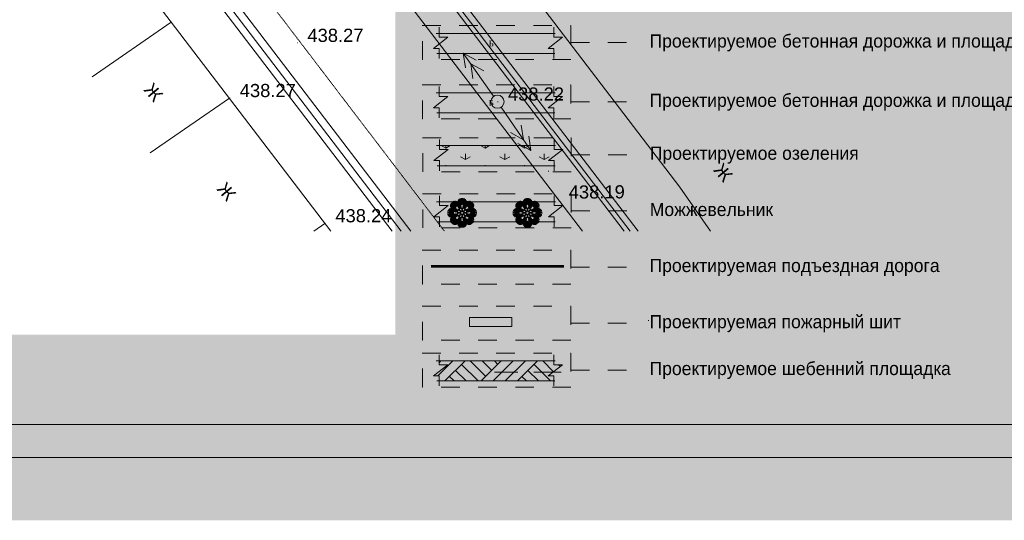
# Model space of a CAD drawing. Header units: millimetres. Extents: x 918404 to 1362154, y 4120617 to 4364104.
# Tile 132 of 256: x 1054755 to 1069751, y 4123947 to 4131571. Entities that reach past the tile are written whole.
import ezdxf

# ---------------------------------------------------------------- set-up
doc = ezdxf.new("R2010")
doc.units = ezdxf.units.MM
doc.header["$MEASUREMENT"] = 0
doc.linetypes.add('Д_ТРОТ_ТРУБА', pattern=[1.5, 0.75, -0.75])
doc.linetypes.add('Штриховая', pattern=[564.444447, 282.222223, -282.222223])
doc.layers.add('(001) Сетка', color=7, linetype='Continuous')
for name, color, linetype, lineweight in [('(001) Сетка_Ном._пера__63', 63, 'Continuous', 18), ('(004) Точки рельефа_Ном._пера__7', 7, 'Continuous', 18), ('(007) Здания_Ном._пера__7', 7, 'Continuous', 18), ('(022) Возд. Линии_Ном._пера__7', 7, 'Continuous', 18), ('(025) Дорога_Ном._пера__7', 7, 'Continuous', 18), ('0_Ном._пера__174', 174, 'Continuous', 18), ('0_Ном._пера__255', 255, 'Continuous', 18), ('0_Ном._пера__5', 5, 'Continuous', 18), ('Fills_Ном._пера__81', 81, 'Continuous', 18), ('sherr_Ном._пера__5', 5, 'Continuous', 18), ('T1_PN_Ном._пера__6', 6, 'Continuous', 18), ('ЗОП. К_Ном._пера__5', 5, 'Continuous', 18), ('Номер_Ном._пера__5', 5, 'Continuous', 18), ('Текст_Ном._пера__7', 7, 'Continuous', 18)]:
    doc.layers.add(name, color=color, linetype=linetype, lineweight=lineweight)
for name, color, linetype, lineweight, true_color in [('(027) Гидрография_Ном._пера__8', 7, 'Continuous', 18, 0x136734), ('0_Ном._пера__250', 7, 'Continuous', 18, 0x494949), ('0_Ном._пера__252', 7, 'Continuous', 18, 0x929292), ('0_Ном._пера__9', 7, 'Continuous', 18, 0x105689), ('T1_PN_Ном._пера__29', 7, 'Continuous', 18, 0x261713)]:
    doc.layers.add(name, color=color, linetype=linetype, lineweight=lineweight, true_color=true_color)
doc.styles.add('СГЕНЕРИР_СТИЛЬ_1', font='arial.ttf')
doc.styles.add('СГЕНЕРИР_СТИЛЬ_4', font='times.ttf')
doc.styles.add('СГЕНЕРИР_СТИЛЬ_7', font='txt')

# ---------------------------------------------------------------- blocks, each defined once
blk = doc.blocks.new('Пальма веерообразная 16_2')
at = {"layer": '(001) Сетка_Ном._пера__63', "linetype": 'Continuous'}
for p, q in [((-91, 89), (-167, 150)), ((-167, 150), (-93, 86)), ((-89, 91), (-159, 159)), ((-159, 159), (-91, 89)), ((-86, 93), (-150, 167)), ((-150, 167), (-89, 91)), ((-82, 95), (-140, 173)), ((-140, 173), (-86, 93)), ((-79, 96), (-130, 177)), ((-130, 177), (-82, 95)), ((-75, 97), (-118, 180)), ((-118, 180), (-79, 96)), ((-72, 97), (-107, 181)), ((-107, 181), (-75, 97)), ((-68, 97), (-95, 180)), ((-95, 180), (-72, 97)), ((-64, 96), (-84, 178)), ((-84, 178), (-68, 97)), ((-24, 110), (-74, 163)), ((-74, 163), (-25, 106)), ((-25, 106), (-74, 152)), ((-74, 152), (-25, 103)), ((-61, 95), (-73, 173)), ((-73, 173), (-64, 96)), ((-22, 113), (-71, 174)), ((-71, 174), (-24, 110)), ((-21, 117), (-66, 185)), ((-66, 185), (-22, 113)), ((-58, 93), (-63, 167)), ((-63, 167), (-61, 95)), ((-18, 119), (-60, 195)), ((-60, 195), (-21, 117)), ((-55, 160), (-58, 93)), ((-55, 90), (-55, 160)), ((-46, 151), (-55, 90)), ((-15, 122), (-53, 204)), ((-53, 204), (-18, 119)), ((-52, 87), (-46, 151)), ((-12, 124), (-44, 211)), ((-44, 211), (-15, 122)), ((-9, 126), (-34, 217)), ((-34, 217), (-12, 124)), ((-6, 127), (-23, 221)), ((-23, 221), (-9, 126)), ((-2, 127), (-12, 224)), ((-12, 224), (-6, 127)), ((0, 225), (-2, 127)), ((2, 127), (0, 225)), ((12, 224), (2, 127)), ((6, 127), (12, 224)), ((23, 221), (6, 127)), ((9, 126), (23, 221)), ((34, 217), (9, 126)), ((12, 124), (34, 217)), ((44, 211), (12, 124)), ((15, 122), (44, 211)), ((53, 204), (15, 122)), ((18, 119), (53, 204)), ((60, 195), (18, 119)), ((21, 117), (60, 195)), ((66, 185), (21, 117)), ((22, 113), (66, 185)), ((71, 174), (22, 113)), ((24, 110), (71, 174)), ((74, 163), (24, 110)), ((25, 106), (74, 163)), ((25, 103), (74, 152)), ((74, 152), (25, 106)), ((55, 90), (46, 151)), ((46, 151), (52, 87)), ((58, 93), (55, 160)), ((55, 160), (55, 90)), ((63, 167), (58, 93)), ((73, 173), (61, 95)), ((61, 95), (63, 167)), ((84, 178), (64, 96)), ((64, 96), (73, 173)), ((95, 180), (68, 97)), ((68, 97), (84, 178)), ((107, 181), (72, 97)), ((72, 97), (95, 180)), ((75, 97), (107, 181)), ((119, 180), (75, 97)), ((79, 96), (119, 180)), ((130, 177), (79, 96)), ((82, 95), (130, 177)), ((140, 173), (82, 95)), ((86, 93), (140, 173)), ((150, 167), (86, 93)), ((89, 91), (150, 167)), ((159, 159), (89, 91)), ((91, 89), (159, 159)), ((167, 150), (91, 89)), ((93, 86), (167, 150)), ((-127, 2), (-225, 0)), ((-127, 6), (-224, 12)), ((-224, 12), (-127, 2)), ((-126, 9), (-221, 23)), ((-221, 23), (-127, 6)), ((-124, 12), (-217, 34)), ((-217, 34), (-126, 9)), ((-122, 15), (-211, 44)), ((-211, 44), (-124, 12)), ((-119, 18), (-204, 53)), ((-204, 53), (-122, 15)), ((-117, 21), (-195, 60)), ((-195, 60), (-119, 18)), ((-113, 22), (-185, 66)), ((-185, 66), (-117, 21)), ((-97, 75), (-181, 107)), ((-181, 107), (-97, 72)), ((-96, 79), (-180, 119)), ((-180, 119), (-97, 75)), ((-97, 72), (-180, 95)), ((-180, 95), (-97, 68)), ((-97, 68), (-178, 84)), ((-178, 84), (-96, 64)), ((-95, 82), (-177, 130)), ((-177, 130), (-96, 79)), ((-110, 24), (-174, 71)), ((-174, 71), (-113, 22)), ((-93, 86), (-173, 140)), ((-173, 140), (-95, 82)), ((-96, 64), (-173, 73)), ((-173, 73), (-95, 61)), ((-95, 61), (-167, 63)), ((-167, 63), (-93, 58)), ((-106, 25), (-163, 74)), ((-163, 74), (-110, 24)), ((-93, 58), (-160, 55)), ((-160, 55), (-90, 55)), ((-103, 25), (-152, 74)), ((-152, 74), (-106, 25)), ((-90, 55), (-151, 46)), ((-151, 46), (-87, 52)), ((-87, 52), (-142, 38)), ((-142, 38), (-84, 49)), ((-98, 25), (-139, 74)), ((-139, 74), (-103, 25)), ((-84, 49), (-132, 30)), ((-132, 30), (-80, 46)), ((-94, 24), (-127, 74)), ((-127, 74), (-98, 25)), ((-80, 46), (-123, 22)), ((-123, 22), (-77, 44)), ((-90, 24), (-115, 73)), ((-115, 73), (-94, 24)), ((-77, 44), (-113, 16)), ((-113, 16), (-73, 42)), ((-85, 23), (-102, 71)), ((-102, 71), (-90, 24)), ((-73, 42), (-102, 13)), ((-102, 13), (-70, 42)), ((-82, 22), (-91, 68)), ((-91, 68), (-85, 23)), ((-70, 42), (-90, 14)), ((-90, 14), (-66, 42)), ((-81, 62), (-82, 22)), ((-79, 20), (-81, 62)), ((-74, 54), (-79, 20)), ((-79, 18), (-63, 43)), ((-66, 42), (-79, 18)), ((-78, 0), (-76, 2)), ((-76, 17), (-74, 54)), ((-68, 43), (-76, 17)), ((-76, 2), (-71, 9)), ((-75, 14), (-68, 43)), ((-66, 32), (-75, 14)), ((-75, 6), (-67, 20)), ((-71, 9), (-75, 6)), ((-25, 6), (-75, 4)), ((-25, 103), (-74, 139)), ((-74, 139), (-25, 98)), ((-25, 98), (-74, 127)), ((-74, 127), (-24, 94)), ((-74, 10), (-66, 32)), ((-67, 20), (-74, 10)), ((-24, 94), (-73, 115)), ((-73, 115), (-24, 90)), ((-24, 90), (-71, 102)), ((-71, 102), (-23, 85)), ((-69, 24), (-60, 46)), ((-63, 43), (-69, 24)), ((-23, 85), (-68, 91)), ((-68, 91), (-22, 82)), ((-22, 82), (-62, 81)), ((-62, 81), (-20, 79)), ((-62, 33), (-57, 48)), ((-60, 46), (-62, 33)), ((-57, 44), (-56, 52)), ((-57, 48), (-57, 44)), ((-56, 52), (-55, 55)), ((-22, 14), (-56, 50)), ((-55, 55), (-52, 56)), ((-15, 15), (-55, 55)), ((-20, 79), (-54, 74)), ((-54, 74), (-17, 76)), ((-38, 142), (-52, 87)), ((-52, 56), (-44, 57)), ((-14, 22), (-50, 56)), ((-49, 84), (-38, 142)), ((-30, 132), (-49, 84)), ((-48, 57), (-33, 62)), ((-44, 57), (-48, 57)), ((-46, 80), (-30, 132)), ((-22, 123), (-46, 80)), ((-46, 60), (-24, 69)), ((-33, 62), (-46, 60)), ((-44, 77), (-22, 123)), ((-16, 113), (-44, 77)), ((-43, 63), (-18, 79)), ((-17, 76), (-43, 68)), ((-43, 68), (-14, 75)), ((-24, 69), (-43, 63)), ((-42, 73), (-16, 113)), ((-42, 70), (-13, 102)), ((-13, 102), (-42, 73)), ((-42, 66), (-14, 90)), ((-14, 90), (-42, 70)), ((-18, 79), (-42, 66)), ((-14, 75), (-32, 66)), ((-32, 66), (-10, 74)), ((-25, 6), (-17, 8)), ((-22, 14), (-18, 7)), ((-20, 67), (-6, 75)), ((-10, 74), (-20, 67)), ((-14, 22), (-7, 18)), ((-9, 71), (-2, 76)), ((-6, 75), (-9, 71)), ((-6, 25), (-8, 17)), ((-6, 25), (-4, 75)), ((-2, 76), (0, 78)), ((0, 22), (0, 78)), ((0, 78), (2, 76)), ((2, 76), (9, 71)), ((6, 25), (4, 75)), ((9, 71), (6, 75)), ((6, 75), (20, 67)), ((6, 25), (8, 17)), ((14, 22), (7, 18)), ((20, 67), (10, 74)), ((10, 74), (32, 66)), ((42, 73), (13, 102)), ((13, 102), (42, 70)), ((42, 70), (14, 90)), ((14, 90), (42, 66)), ((32, 66), (14, 75)), ((14, 75), (43, 68)), ((14, 22), (50, 56)), ((15, 15), (55, 55)), ((44, 77), (16, 113)), ((16, 113), (42, 73)), ((43, 68), (17, 76)), ((17, 76), (54, 74)), ((25, 6), (17, 8)), ((42, 66), (18, 79)), ((18, 79), (43, 63)), ((22, 14), (18, 7)), ((20, 79), (62, 81)), ((54, 74), (20, 79)), ((46, 80), (22, 123)), ((22, 123), (44, 77)), ((22, 82), (68, 91)), ((62, 81), (22, 82)), ((22, 14), (56, 50)), ((22, 0), (78, 0)), ((23, 85), (71, 102)), ((68, 91), (23, 85)), ((24, 94), (74, 127)), ((24, 90), (73, 115)), ((73, 115), (24, 94)), ((71, 102), (24, 90)), ((43, 63), (24, 69)), ((24, 69), (46, 60)), ((25, 98), (74, 139)), ((74, 139), (25, 103)), ((74, 127), (25, 98)), ((25, 6), (75, 4)), ((49, 84), (30, 132)), ((30, 132), (46, 80)), ((46, 60), (33, 62)), ((33, 62), (48, 57)), ((52, 87), (38, 142)), ((38, 142), (49, 84)), ((48, 57), (44, 57)), ((44, 57), (52, 56)), ((52, 56), (55, 55)), ((55, 55), (56, 52)), ((56, 52), (57, 44)), ((57, 44), (57, 48)), ((57, 48), (62, 33)), ((62, 33), (60, 46)), ((60, 46), (69, 24)), ((69, 24), (63, 43)), ((63, 43), (79, 18)), ((79, 18), (66, 42)), ((66, 42), (90, 14)), ((75, 14), (66, 32)), ((66, 32), (74, 10)), ((74, 10), (67, 20)), ((67, 20), (75, 6)), ((76, 17), (68, 43)), ((68, 43), (75, 14)), ((90, 14), (70, 42)), ((70, 42), (102, 13)), ((75, 6), (71, 9)), ((71, 9), (76, 2)), ((102, 13), (73, 42)), ((73, 42), (113, 16)), ((79, 20), (74, 54)), ((74, 54), (76, 17)), ((76, 2), (78, 0)), ((78, 0), (76, -2)), ((113, 16), (77, 44)), ((77, 44), (123, 22)), ((81, 62), (79, 20)), ((123, 22), (80, 46)), ((80, 46), (132, 30)), ((82, 22), (81, 62)), ((91, 68), (82, 22)), ((132, 30), (84, 49)), ((84, 49), (142, 38)), ((102, 71), (85, 23)), ((85, 23), (91, 68)), ((142, 38), (87, 52)), ((87, 52), (151, 46)), ((115, 73), (90, 24)), ((90, 24), (102, 71)), ((151, 46), (90, 55)), ((90, 55), (160, 55)), ((173, 140), (93, 86)), ((93, 58), (167, 63)), ((160, 55), (93, 58)), ((127, 74), (94, 24)), ((94, 24), (115, 73)), ((95, 82), (173, 140)), ((177, 130), (95, 82)), ((95, 61), (173, 73)), ((167, 63), (95, 61)), ((96, 79), (177, 130)), ((180, 118), (96, 79)), ((96, 64), (178, 84)), ((173, 73), (96, 64)), ((97, 75), (180, 118)), ((97, 72), (181, 107)), ((181, 107), (97, 75)), ((97, 68), (180, 95)), ((180, 95), (97, 72)), ((178, 84), (97, 68)), ((139, 74), (98, 25)), ((98, 25), (127, 74)), ((152, 74), (103, 25)), ((103, 25), (139, 74)), ((163, 74), (106, 25)), ((106, 25), (152, 74)), ((110, 24), (163, 74)), ((174, 71), (110, 24)), ((113, 22), (174, 71)), ((185, 66), (113, 22)), ((117, 21), (185, 66)), ((195, 60), (117, 21)), ((119, 18), (195, 60)), ((204, 53), (119, 18)), ((122, 15), (204, 53)), ((211, 44), (122, 15)), ((124, 12), (211, 44)), ((217, 34), (124, 12)), ((126, 9), (217, 34)), ((221, 23), (126, 9)), ((127, 6), (221, 23)), ((127, 2), (224, 12)), ((224, 12), (127, 6)), ((225, 0), (127, 2)), ((127, -2), (225, 0)), ((-225, 0), (-127, -2)), ((-127, -2), (-224, -12)), ((-224, -12), (-127, -6)), ((-127, -6), (-221, -23)), ((-221, -23), (-126, -9)), ((-126, -9), (-217, -34)), ((-217, -34), (-124, -12)), ((-124, -12), (-211, -44)), ((-211, -44), (-122, -15)), ((-122, -15), (-204, -53)), ((-204, -53), (-119, -18)), ((-119, -18), (-195, -60)), ((-195, -60), (-117, -21)), ((-117, -21), (-185, -66)), ((-185, -66), (-113, -22)), ((-97, -72), (-181, -107)), ((-181, -107), (-97, -75)), ((-97, -68), (-180, -95)), ((-180, -95), (-97, -72)), ((-97, -75), (-180, -118)), ((-180, -118), (-96, -79)), ((-96, -64), (-178, -84)), ((-178, -84), (-97, -68)), ((-96, -79), (-177, -130)), ((-177, -130), (-95, -82)), ((-113, -22), (-174, -71)), ((-174, -71), (-110, -24)), ((-95, -61), (-173, -73)), ((-173, -73), (-96, -64)), ((-95, -82), (-173, -140)), ((-173, -140), (-93, -86)), ((-93, -58), (-167, -63)), ((-167, -63), (-95, -61)), ((-93, -86), (-167, -150)), ((-167, -150), (-91, -89)), ((-110, -24), (-163, -74)), ((-163, -74), (-106, -25)), ((-90, -55), (-160, -55)), ((-160, -55), (-93, -58)), ((-91, -89), (-159, -159)), ((-159, -159), (-89, -91)), ((-106, -25), (-152, -74)), ((-152, -74), (-103, -25)), ((-87, -52), (-151, -46)), ((-151, -46), (-90, -55)), ((-89, -91), (-150, -167)), ((-150, -167), (-86, -93)), ((-84, -49), (-142, -38)), ((-142, -38), (-87, -52)), ((-86, -93), (-140, -173)), ((-140, -173), (-82, -95)), ((-103, -25), (-139, -74)), ((-139, -74), (-98, -25)), ((-80, -46), (-132, -30)), ((-132, -30), (-84, -49)), ((-82, -95), (-130, -177)), ((-130, -177), (-79, -96)), ((-127, -74), (-94, -24)), ((-98, -25), (-127, -74)), ((-77, -44), (-123, -22)), ((-123, -22), (-80, -46)), ((-79, -96), (-119, -180)), ((-119, -180), (-75, -97)), ((-94, -24), (-115, -73)), ((-115, -73), (-90, -24)), ((-73, -42), (-113, -16)), ((-113, -16), (-77, -44)), ((-75, -97), (-107, -181)), ((-107, -181), (-72, -97)), ((-70, -42), (-102, -13)), ((-102, -13), (-73, -42)), ((-102, -71), (-85, -23)), ((-90, -24), (-102, -71)), ((-72, -97), (-95, -180)), ((-95, -180), (-68, -97)), ((-91, -68), (-82, -22)), ((-85, -23), (-91, -68)), ((-66, -42), (-90, -14)), ((-90, -14), (-70, -42)), ((-84, -178), (-64, -96)), ((-68, -97), (-84, -178)), ((-82, -22), (-81, -62)), ((-81, -62), (-79, -20)), ((-63, -43), (-79, -18)), ((-79, -18), (-66, -42)), ((-79, -20), (-74, -54)), ((-22, 0), (-78, 0)), ((-76, -2), (-78, 0)), ((-71, -9), (-76, -2)), ((-74, -54), (-76, -17)), ((-76, -17), (-68, -43)), ((-25, -6), (-75, -4)), ((-67, -20), (-75, -6)), ((-75, -6), (-71, -9)), ((-68, -43), (-75, -14)), ((-75, -14), (-66, -32)), ((-66, -32), (-74, -10)), ((-74, -10), (-67, -20)), ((-24, -94), (-74, -127)), ((-74, -127), (-25, -98)), ((-25, -98), (-74, -139)), ((-74, -139), (-25, -103)), ((-25, -103), (-74, -152)), ((-74, -152), (-25, -106)), ((-25, -106), (-74, -163)), ((-74, -163), (-24, -110)), ((-24, -90), (-73, -115)), ((-73, -115), (-24, -94)), ((-73, -173), (-61, -95)), ((-64, -96), (-73, -173)), ((-23, -85), (-71, -102)), ((-71, -102), (-24, -90)), ((-24, -110), (-71, -174)), ((-71, -174), (-22, -113)), ((-60, -46), (-69, -24)), ((-69, -24), (-63, -43)), ((-22, -82), (-68, -91)), ((-68, -91), (-23, -85)), ((-22, -113), (-66, -185)), ((-66, -185), (-21, -117)), ((-63, -167), (-58, -93)), ((-61, -95), (-63, -167)), ((-57, -48), (-62, -33)), ((-62, -33), (-60, -46)), ((-20, -79), (-62, -81)), ((-62, -81), (-22, -82)), ((-21, -117), (-60, -195)), ((-60, -195), (-18, -119)), ((-58, -93), (-55, -160)), ((-56, -52), (-57, -44)), ((-57, -44), (-57, -48)), ((-22, -14), (-56, -50)), ((-55, -55), (-56, -52)), ((-15, -15), (-55, -55)), ((-52, -56), (-55, -55)), ((-55, -160), (-55, -90)), ((-55, -90), (-46, -151)), ((-17, -76), (-54, -74)), ((-54, -74), (-20, -79)), ((-18, -119), (-53, -204)), ((-53, -204), (-15, -122)), ((-44, -57), (-52, -56)), ((-46, -151), (-52, -87)), ((-52, -87), (-38, -142)), ((-14, -22), (-50, -56)), ((-38, -142), (-49, -84)), ((-49, -84), (-30, -132)), ((-33, -62), (-48, -57)), ((-48, -57), (-44, -57)), ((-24, -69), (-46, -60)), ((-46, -60), (-33, -62)), ((-30, -132), (-46, -80)), ((-46, -80), (-22, -123)), ((-22, -123), (-44, -77)), ((-44, -77), (-16, -113)), ((-15, -122), (-44, -211)), ((-44, -211), (-12, -124)), ((-18, -79), (-43, -63)), ((-43, -63), (-24, -69)), ((-14, -75), (-43, -68)), ((-43, -68), (-17, -76)), ((-14, -90), (-42, -66)), ((-42, -66), (-18, -79)), ((-13, -102), (-42, -70)), ((-42, -70), (-14, -90)), ((-16, -113), (-42, -73)), ((-42, -73), (-13, -102)), ((-12, -124), (-34, -217)), ((-34, -217), (-9, -126)), ((-10, -74), (-32, -66)), ((-32, -66), (-14, -75)), ((-25, -6), (-17, -8)), ((-9, -126), (-23, -221)), ((-23, -221), (-6, -127)), ((-22, -14), (-18, -7)), ((-6, -75), (-20, -67)), ((-20, -67), (-10, -74)), ((-14, -22), (-7, -18)), ((-6, -127), (-12, -224)), ((-12, -224), (-2, -127)), ((-2, -76), (-9, -71)), ((-9, -71), (-6, -75)), ((-6, -25), (-8, -17)), ((-6, -25), (-4, -75)), ((0, -78), (-2, -76)), ((-2, -127), (0, -225)), ((0, -22), (0, -78)), ((2, -76), (0, -78)), ((0, -225), (2, -127)), ((9, -71), (2, -76)), ((2, -127), (12, -224)), ((6, -25), (4, -75)), ((6, -25), (8, -17)), ((20, -67), (6, -75)), ((6, -75), (9, -71)), ((12, -224), (6, -127)), ((6, -127), (23, -221)), ((14, -22), (7, -18)), ((23, -221), (9, -126)), ((9, -126), (34, -217)), ((32, -66), (10, -74)), ((10, -74), (20, -67)), ((34, -217), (12, -124)), ((12, -124), (44, -211)), ((42, -70), (13, -102)), ((13, -102), (42, -73)), ((14, -22), (50, -56)), ((14, -75), (32, -66)), ((42, -66), (14, -90)), ((43, -68), (14, -75)), ((14, -90), (42, -70)), ((15, -15), (55, -55)), ((44, -211), (15, -122)), ((15, -122), (53, -204)), ((42, -73), (16, -113)), ((16, -113), (44, -77)), ((25, -6), (17, -8)), ((17, -76), (43, -68)), ((54, -74), (17, -76)), ((22, -14), (18, -7)), ((43, -63), (18, -79)), ((18, -79), (42, -66)), ((53, -204), (18, -119)), ((18, -119), (60, -195)), ((20, -79), (54, -74)), ((62, -81), (20, -79)), ((60, -195), (21, -117)), ((21, -117), (66, -185)), ((22, -14), (56, -50)), ((44, -77), (22, -123)), ((22, -123), (46, -80)), ((22, -82), (62, -81)), ((68, -91), (22, -82)), ((66, -185), (22, -113)), ((22, -113), (71, -174)), ((71, -102), (23, -85)), ((23, -85), (68, -91)), ((46, -60), (24, -69)), ((24, -69), (43, -63)), ((73, -115), (24, -90)), ((24, -90), (71, -102)), ((74, -127), (24, -94)), ((24, -94), (73, -115)), ((71, -174), (24, -110)), ((24, -110), (74, -163)), ((25, -6), (75, -4)), ((74, -139), (25, -98)), ((25, -98), (74, -127)), ((74, -152), (25, -103)), ((25, -103), (74, -139)), ((74, -163), (25, -106)), ((25, -106), (74, -152)), ((46, -80), (30, -132)), ((30, -132), (49, -84)), ((48, -57), (33, -62)), ((33, -62), (46, -60)), ((49, -84), (38, -142)), ((38, -142), (52, -87)), ((52, -56), (44, -57)), ((44, -57), (48, -57)), ((52, -87), (46, -151)), ((46, -151), (55, -90)), ((55, -55), (52, -56)), ((56, -52), (55, -55)), ((55, -90), (55, -160)), ((55, -160), (58, -93)), ((57, -44), (56, -52)), ((62, -33), (57, -48)), ((57, -48), (57, -44)), ((58, -93), (63, -167)), ((69, -24), (60, -46)), ((60, -46), (62, -33)), ((63, -167), (61, -95)), ((61, -95), (73, -173)), ((79, -18), (63, -43)), ((63, -43), (69, -24)), ((73, -173), (64, -96)), ((64, -96), (84, -178)), ((74, -10), (66, -32)), ((66, -32), (75, -14)), ((90, -14), (66, -42)), ((66, -42), (79, -18)), ((75, -6), (67, -20)), ((67, -20), (74, -10)), ((75, -14), (68, -43)), ((68, -43), (76, -17)), ((84, -178), (68, -97)), ((68, -97), (95, -180)), ((102, -13), (70, -42)), ((70, -42), (90, -14)), ((76, -2), (71, -9)), ((71, -9), (75, -6)), ((95, -180), (72, -97)), ((72, -97), (107, -181)), ((73, -42), (102, -13)), ((113, -16), (73, -42)), ((76, -17), (74, -54)), ((74, -54), (79, -20)), ((107, -181), (75, -97)), ((75, -97), (118, -180)), ((77, -44), (113, -16)), ((123, -22), (77, -44)), ((79, -20), (81, -62)), ((118, -180), (79, -96)), ((79, -96), (130, -177)), ((80, -46), (123, -22)), ((132, -30), (80, -46)), ((81, -62), (82, -22)), ((82, -22), (91, -68)), ((130, -177), (82, -95)), ((82, -95), (140, -173)), ((84, -49), (132, -30)), ((142, -38), (84, -49)), ((91, -68), (85, -23)), ((85, -23), (102, -71)), ((140, -173), (86, -93)), ((86, -93), (150, -167)), ((87, -52), (142, -38)), ((151, -46), (87, -52)), ((150, -167), (89, -91)), ((89, -91), (159, -159)), ((102, -71), (90, -24)), ((90, -24), (115, -73)), ((90, -55), (151, -46)), ((160, -55), (90, -55)), ((159, -159), (91, -89)), ((91, -89), (167, -150)), ((93, -58), (160, -55)), ((167, -63), (93, -58)), ((167, -150), (93, -86)), ((93, -86), (173, -140)), ((115, -73), (94, -24)), ((94, -24), (127, -74)), ((173, -73), (95, -61)), ((95, -61), (167, -63)), ((173, -140), (95, -82)), ((95, -82), (177, -130)), ((178, -84), (96, -64)), ((96, -64), (173, -73)), ((177, -130), (96, -79)), ((96, -79), (180, -119)), ((180, -95), (97, -68)), ((97, -68), (178, -84)), ((181, -107), (97, -72)), ((97, -72), (180, -95)), ((180, -119), (97, -75)), ((97, -75), (181, -107)), ((127, -74), (98, -25)), ((98, -25), (139, -74)), ((139, -74), (103, -25)), ((103, -25), (152, -74)), ((152, -74), (106, -25)), ((106, -25), (163, -74)), ((163, -74), (110, -24)), ((110, -24), (174, -71)), ((174, -71), (113, -22)), ((113, -22), (185, -66)), ((185, -66), (117, -21)), ((117, -21), (195, -60)), ((195, -60), (119, -18)), ((119, -18), (204, -53)), ((204, -53), (122, -15)), ((122, -15), (211, -44)), ((211, -44), (124, -12)), ((124, -12), (217, -34)), ((217, -34), (126, -9)), ((126, -9), (221, -23)), ((224, -12), (127, -2)), ((221, -23), (127, -6)), ((127, -6), (224, -12))]:
    blk.add_line(p, q, dxfattribs=at)

msp = doc.modelspace()

# ---------------------------------------------------------------- hatches: boundary and pattern name
at = {"layer": '0_Ном._пера__250', "linetype": 'Continuous'}
msp.add_hatch(color=256, dxfattribs=at).paths.add_polyline_path([(1061144.7, 4131057.4), (1062892.6, 4131057.4), (1062892.6, 4131134.6), (1062804.9, 4131134.6), (1063024.2, 4131304.6), (1062889.9, 4131304.6), (1062889.9, 4131362.6), (1061141.9, 4131362.6), (1061141.9, 4131304.6), (1061276.3, 4131304.6), (1061056.9, 4131134.6), (1061144.7, 4131134.6)])
at = {"layer": '0_Ном._пера__252', "linetype": 'Continuous', "lineweight": 0, "true_color": 0x242424}
msp.add_hatch(color=250, dxfattribs=at).paths.add_polyline_path([(1061144.7, 4130153.7), (1062892.6, 4130153.7), (1062892.6, 4130230.9), (1062804.9, 4130230.9), (1063024.2, 4130400.9), (1062889.9, 4130400.9), (1062889.9, 4130458.9), (1061141.9, 4130458.9), (1061141.9, 4130400.9), (1061276.3, 4130400.9), (1061056.9, 4130230.9), (1061144.7, 4130230.9)])
at = {"layer": '0_Ном._пера__255', "linetype": 'Continuous'}
h = msp.add_hatch(color=256, dxfattribs=at)
h.paths.add_polyline_path([(1046704.3, 4156442.9), (1046704.3, 4123947.1), (1089562.6, 4123947.1), (1089562.6, 4156442.9)])
h.paths.add_polyline_path([(1049745.7, 4149236.9), (1049745.7, 4153171.3), (1061860, 4153171.3), (1061860, 4152074.4), (1067543.2, 4152074.4), (1067543.2, 4153192), (1075981.8, 4153192), (1075981.8, 4131410.6), (1070291.4, 4131410.6), (1070291.4, 4134854.4), (1060475.8, 4134854.4), (1060475.8, 4126774), (1049745.7, 4126774)], flags=0)
at = {"layer": '0_Ном._пера__9', "linetype": 'Continuous'}
h = msp.add_hatch(dxfattribs=at)
h.set_pattern_fill('Грунт', color=256, style=0, pattern_type=2)
h.set_pattern_definition([(45, (295942.93, 4126321.94), (-275.77163, 275.77163), []), (45, (295851, 4126413.9), (-551.5433, 551.5433), []), (45, (295759.1, 4126505.8), (-551.5433, 551.5433), []), (135, (295667.16, 4126597.72), (91.923878, 91.923878), [389.99999, -389.99999])])
h.paths.add_polyline_path([(1061144.7, 4126069.1), (1062892.6, 4126069.1), (1062892.6, 4126146.4), (1062804.9, 4126146.4), (1063024.2, 4126316.3), (1062889.9, 4126316.3), (1062889.9, 4126374.4), (1061141.9, 4126374.4), (1061141.9, 4126316.3), (1061276.3, 4126316.3), (1061056.9, 4126146.4), (1061144.7, 4126146.4)])
at = {"layer": 'Fills_Ном._пера__81', "linetype": 'Continuous'}
h = msp.add_hatch(dxfattribs=at)
h.set_pattern_fill('Трава', color=256, style=0, pattern_type=2)
h.set_pattern_definition([(90, (295942.93, 4126321.94), (-600, 0), [86.60254, -259.80762]), (90, (296242.93, 4126495.15), (-600, 0), [86.60254, -259.80762]), (30, (295942.93, 4126321.94), (-300, 519.61524), [86.60254, -259.80762]), (30, (295942.93, 4126668.36), (-300, 519.61524), [86.60254, -259.80762]), (150, (295942.93, 4126321.94), (300, 519.61524), [86.60254, -259.80762]), (150, (295942.93, 4126668.36), (300, 519.61524), [86.60254, -259.80762])])
h.paths.add_polyline_path([(1061149.3, 4129348.1), (1062897.2, 4129348.1), (1062897.2, 4129425.4), (1062809.5, 4129425.4), (1063028.9, 4129595.3), (1062894.5, 4129595.3), (1062894.5, 4129653.4), (1061146.6, 4129653.4), (1061146.6, 4129595.3), (1061281, 4129595.3), (1061061.6, 4129425.4), (1061149.3, 4129425.4)])
at = {"layer": 'T1_PN_Ном._пера__6', "linetype": 'Continuous'}
msp.add_hatch(color=256, dxfattribs=at).paths.add_polyline_path([(1061606.8, 4127035.3), (1062248.9, 4127035.3), (1062248.9, 4126900.8), (1061606.8, 4126900.8)])

# ---------------------------------------------------------------- linework, layer by layer
at = {"layer": '(004) Точки рельефа_Ном._пера__7', "linetype": 'Continuous'}
for p, q in [((1057064, 4131535.1), (1057074, 4131535.1)), ((1058978.7, 4131216.6), (1058988.7, 4131216.6)), ((1057948.4, 4130376.3), (1057958.4, 4130376.3)), ((1062032.8, 4130322.1), (1062042.8, 4130322.1)), ((1062958.5, 4128831.4), (1062968.5, 4128831.4)), ((1059404.5, 4128468.7), (1059414.5, 4128468.7))]:
    msp.add_line(p, q, dxfattribs=at)
at = {"layer": '(007) Здания_Ном._пера__7', "linetype": 'Continuous'}
for p, q in [((1049395, 4146601.6), (1063324.9, 4128351.3)), ((1049395, 4143179), (1060712.6, 4128351.3)), ((1049395, 4142805.7), (1060427.6, 4128351.3)), ((1049395, 4141582.7), (1059494.1, 4128351.3)), ((1055172.7, 4139878.2), (1063963, 4128351.3)), ((1055346.6, 4139917.7), (1064175, 4128351.3)), ((1057427.4, 4138693.8), (1064811.3, 4129019.7)), ((1057064, 4131535.1), (1055860.1, 4130701.9)), ((1057948.4, 4130376.3), (1056744.5, 4129543.1)), ((1064811.3, 4129019.7), (1065273.9, 4128351.3)), ((1059404.5, 4128468.7), (1059234.8, 4128351.3))]:
    msp.add_line(p, q, dxfattribs=at)
at = {"layer": '(022) Возд. Линии_Ном._пера__7', "linetype": 'Continuous'}
for p, q in [((1061510.7, 4131061.1), (1061707.6, 4130955.1)), ((1061971.1, 4130406.9), (1061510.7, 4131061.1)), ((1061510.7, 4131061.1), (1061544, 4130840)), ((1061625.8, 4130897.6), (1061659.1, 4130676.5)), ((1061625.8, 4130897.6), (1061822.7, 4130791.6)), ((1062086.6, 4130237.8), (1062538.8, 4129577.9)), ((1062425.7, 4129742.9), (1062395.2, 4129964.4)), ((1062425.7, 4129742.9), (1062230.2, 4129851.4)), ((1062538.8, 4129577.9), (1062508.2, 4129799.4)), ((1062538.8, 4129577.9), (1062343.2, 4129686.4))]:
    msp.add_line(p, q, dxfattribs=at)
msp.add_circle((1062032.8, 4130322.1), 100, dxfattribs=at)
at = {"layer": '(025) Дорога_Ном._пера__7', "linetype": 'Д_ТРОТ_ТРУБА'}
msp.add_line((1049395, 4143848.5), (1061223.6, 4128351.3), dxfattribs=at)
at = {"layer": '(027) Гидрография_Ном._пера__8', "linetype": 'Continuous'}
for p, q in [((1049395, 4142983.8), (1060563.5, 4128351.3)), ((1055243.5, 4139894.3), (1064054, 4128351.3))]:
    msp.add_line(p, q, dxfattribs=at)
at = {"layer": '0_Ном._пера__174', "linetype": 'Continuous', "flags": 128}
for points in [[(1047395, 4154186.1), (1089395.9, 4154186.1), (1089395.9, 4124906.1), (1047395, 4124906.1)], [(1049395, 4153686.1), (1088895.9, 4153686.1), (1088895.9, 4125406.1), (1049395, 4125406.1)]]:
    msp.add_lwpolyline(points, close=True, dxfattribs=at)
at = {"layer": '0_Ном._пера__5', "linetype": 'Штриховая'}
for p, q in [((1060885.4, 4131482.3), (1063150.6, 4131482.3)), ((1060890.3, 4130964.5), (1060890.3, 4131486.8)), ((1063150.6, 4131482.3), (1063150.6, 4130964.5)), ((1063150.6, 4131223.4), (1064138.8, 4131223.4)), ((1063150.6, 4130964.5), (1060890.3, 4130964.5)), ((1060885.4, 4130578.6), (1063150.6, 4130578.6)), ((1060890.3, 4130060.8), (1060890.3, 4130583.1)), ((1063150.6, 4130578.6), (1063150.6, 4130060.8)), ((1063150.6, 4130319.7), (1064138.8, 4130319.7)), ((1063150.6, 4130060.8), (1060890.3, 4130060.8)), ((1060890, 4129773), (1063155.2, 4129773)), ((1060895, 4129255.3), (1060895, 4129777.6)), ((1063155.2, 4129773), (1063155.2, 4129255.3)), ((1063155.2, 4129514.2), (1064143.5, 4129514.2)), ((1063155.2, 4129255.3), (1060895, 4129255.3)), ((1060890, 4128917.8), (1063155.2, 4128917.8)), ((1060895, 4128400), (1060895, 4128922.3)), ((1063155.2, 4128917.8), (1063155.2, 4128400)), ((1063155.2, 4128658.9), (1064143.5, 4128658.9)), ((1063155.2, 4128400), (1060895, 4128400)), ((1060885.4, 4128062.5), (1063150.6, 4128062.5)), ((1060890.3, 4127544.8), (1060890.3, 4128067)), ((1063150.6, 4128062.5), (1063150.6, 4127544.8)), ((1063150.6, 4127803.6), (1064138.8, 4127803.6)), ((1063150.6, 4127544.8), (1060890.3, 4127544.8)), ((1060885.4, 4127207.3), (1063150.6, 4127207.3)), ((1060890.3, 4126689.5), (1060890.3, 4127211.8)), ((1063150.6, 4127207.3), (1063150.6, 4126689.5)), ((1063150.6, 4126948.4), (1064138.8, 4126948.4)), ((1063150.6, 4126689.5), (1060890.3, 4126689.5)), ((1060885.4, 4126494), (1063150.6, 4126494)), ((1060890.3, 4125976.3), (1060890.3, 4126498.6)), ((1063150.6, 4126494), (1063150.6, 4125976.3)), ((1063150.6, 4126235.2), (1064138.8, 4126235.2)), ((1063150.6, 4125976.3), (1060890.3, 4125976.3))]:
    msp.add_line(p, q, dxfattribs=at)
at = {"layer": '0_Ном._пера__5', "linetype": 'Continuous'}
for p, q in [((1061097.6, 4131362.6), (1062908.5, 4131362.6)), ((1062907.7, 4131057.4), (1061110.6, 4131057.4)), ((1061097.6, 4130458.9), (1062908.5, 4130458.9)), ((1062907.7, 4130153.7), (1061110.6, 4130153.7)), ((1061102.2, 4129653.4), (1062913.2, 4129653.4)), ((1062912.3, 4129348.1), (1061115.2, 4129348.1)), ((1061102.2, 4128798.1), (1062913.2, 4128798.1)), ((1062912.3, 4128492.9), (1061115.2, 4128492.9)), ((1061097.6, 4126374.4), (1062908.5, 4126374.4)), ((1062907.7, 4126069.1), (1061110.6, 4126069.1))]:
    msp.add_line(p, q, dxfattribs=at)
at = {"layer": '0_Ном._пера__5', "linetype": 'Continuous', "flags": 128}
for points in [[(1061141.9, 4131455.5), (1061141.9, 4131304.6), (1061276.3, 4131304.6), (1061056.9, 4131134.6), (1061144.7, 4131134.6), (1061144.7, 4130981.1)], [(1062889.9, 4131455.5), (1062889.9, 4131304.6), (1063024.2, 4131304.6), (1062804.9, 4131134.6), (1062892.6, 4131134.6), (1062892.6, 4130981.1)], [(1061141.9, 4130551.8), (1061141.9, 4130400.9), (1061276.3, 4130400.9), (1061056.9, 4130230.9), (1061144.7, 4130230.9), (1061144.7, 4130077.4)], [(1062889.9, 4130551.8), (1062889.9, 4130400.9), (1063024.2, 4130400.9), (1062804.9, 4130230.9), (1062892.6, 4130230.9), (1062892.6, 4130077.4)], [(1061146.6, 4129746.3), (1061146.6, 4129595.3), (1061281, 4129595.3), (1061061.6, 4129425.4), (1061149.3, 4129425.4), (1061149.3, 4129271.9)], [(1062894.5, 4129746.3), (1062894.5, 4129595.3), (1063028.9, 4129595.3), (1062809.5, 4129425.4), (1062897.2, 4129425.4), (1062897.2, 4129271.9)], [(1061146.6, 4128891), (1061146.6, 4128740), (1061281, 4128740), (1061061.6, 4128570.1), (1061149.3, 4128570.1), (1061149.3, 4128416.6)], [(1062894.5, 4128891), (1062894.5, 4128740), (1063028.9, 4128740), (1062809.5, 4128570.1), (1062897.2, 4128570.1), (1062897.2, 4128416.6)], [(1061141.9, 4126467.3), (1061141.9, 4126316.3), (1061276.3, 4126316.3), (1061056.9, 4126146.4), (1061144.7, 4126146.4), (1061144.7, 4125992.9)], [(1062889.9, 4126467.3), (1062889.9, 4126316.3), (1063024.2, 4126316.3), (1062804.9, 4126146.4), (1062892.6, 4126146.4), (1062892.6, 4125992.9)]]:
    msp.add_lwpolyline(points, dxfattribs=at)
at = {"layer": 'sherr_Ном._пера__5', "linetype": 'Continuous'}
for p, q in [((1062804.6, 4129266.5), (1062814.6, 4129266.5)), ((1064329.3, 4126991.7), (1064339.3, 4126991.7))]:
    msp.add_line(p, q, dxfattribs=at)
at = {"layer": 'T1_PN_Ном._пера__29', "linetype": 'Continuous', "flags": 128}
msp.add_lwpolyline([(1061606.8, 4127035.3), (1062248.9, 4127035.3), (1062248.9, 4126900.8), (1061606.8, 4126900.8)], close=True, dxfattribs=at)
at = {"layer": 'ЗОП. К_Ном._пера__5', "linetype": 'Continuous'}
for p, q in [((1062344.1, 4126205.5), (1061985.6, 4126205.5)), ((1063002.3, 4126205.5), (1062584.1, 4126205.5))]:
    msp.add_line(p, q, dxfattribs=at)
at = {"layer": 'Номер_Ном._пера__5', "linetype": 'Continuous'}
for p, q in [((1061022.9, 4127826.8), (1063040.9, 4127826.8)), ((1061022.9, 4127814.2), (1063040.9, 4127814.2)), ((1061022.9, 4127800.5), (1063040.9, 4127800.5))]:
    msp.add_line(p, q, dxfattribs=at)

# ---------------------------------------------------------------- block references
at = {"layer": '(001) Сетка', "color": 4, "linetype": 'Continuous', "lineweight": 18, "zscale": 1000}
for p in [(1061493.6, 4128629.5), (1062488.9, 4128629.5)]:
    msp.add_blockref('Пальма веерообразная 16_2', p, dxfattribs=at)

# ---------------------------------------------------------------- texts
at = {"layer": '(004) Точки рельефа_Ном._пера__7', "linetype": 'Continuous', "char_height": 200, "attachment_point": 7, "rotation": 0.19445, "style": 'СГЕНЕРИР_СТИЛЬ_1'}
for s, insert in [('{438.27}', (1059137.3, 4131228.9)), ('{438.27}', (1058107.1, 4130388.7)), ('{438.22}', (1062191.4, 4130334.9)), ('{438.19}', (1063117.1, 4128844.2)), ('{438.24}', (1059563.1, 4128481.6))]:
    msp.add_mtext(s, dxfattribs=dict(at, insert=insert))
at = {"layer": '(007) Здания_Ном._пера__7', "linetype": 'Continuous', "char_height": 200, "attachment_point": 7, "rotation": 309.87588, "style": 'СГЕНЕРИР_СТИЛЬ_1'}
for insert in [(1056634, 4130499.9), (1065310.2, 4129277.6), (1057746.7, 4128989)]:
    msp.add_mtext('{Ж}', dxfattribs=dict(at, insert=insert))
at = {"layer": 'Текст_Ном._пера__7', "linetype": 'Continuous'}
for s, insert, char_height, attachment_point, style in [('{Б}', (1061938.1, 4131252.3), 88.59, 2, 'СГЕНЕРИР_СТИЛЬ_4'), ('{Проектируемое бетонная дорожка и площадка}', (1064347.7, 4131087.3), 200, 7, 'СГЕНЕРИР_СТИЛЬ_7'), ('{Б}', (1061938.1, 4130348.6), 88.59, 2, 'СГЕНЕРИР_СТИЛЬ_4'), ('{Проектируемое бетонная дорожка и площадка}', (1064347.7, 4130183.6), 200, 7, 'СГЕНЕРИР_СТИЛЬ_7'), ('{Проектируемое озеления}', (1064352.4, 4129378), 200, 7, 'СГЕНЕРИР_СТИЛЬ_7'), ('{Можжевельник}', (1064351, 4128578.5), 200, 7, 'СГЕНЕРИР_СТИЛЬ_7'), ('{Проектируемая подъездная дорога}', (1064347.7, 4127667.5), 200, 7, 'СГЕНЕРИР_СТИЛЬ_7'), ('{Проектируемая пожарный шит}', (1064347.7, 4126812.2), 200, 7, 'СГЕНЕРИР_СТИЛЬ_7'), ('{Проектируемое шебенний площадка}', (1064347.7, 4126099), 200, 7, 'СГЕНЕРИР_СТИЛЬ_7')]:
    msp.add_mtext(s, dxfattribs=dict(at, insert=insert, char_height=char_height, attachment_point=attachment_point, style=style))

doc.saveas('drawing.dxf')
